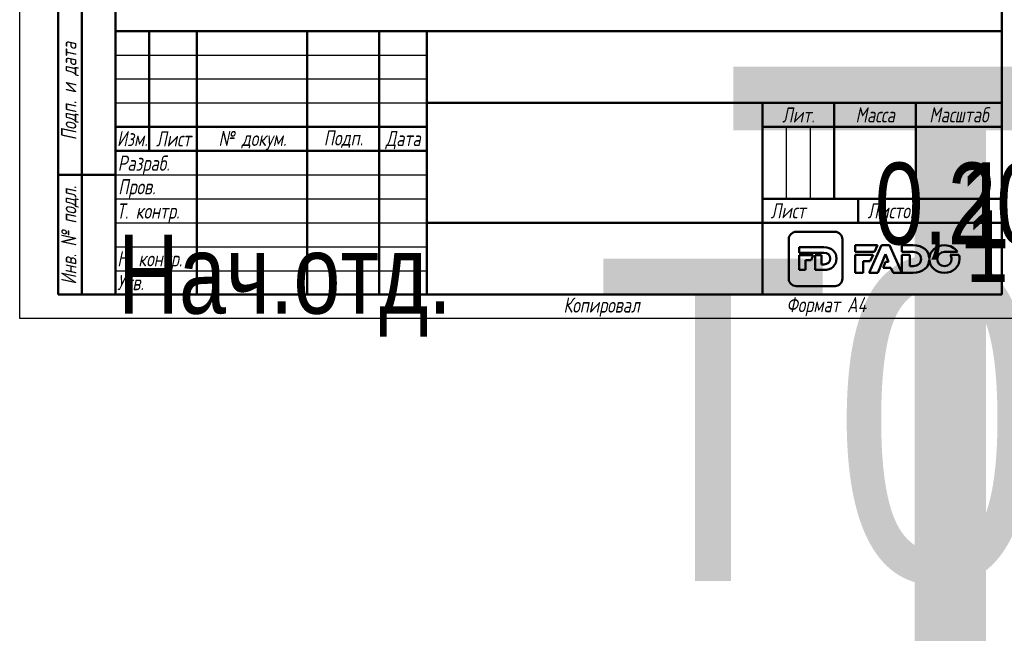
# Model space of a CAD drawing. Header units: millimetres. Extents: x -72 to 688, y -69 to 356.
# Tile 1 of 6: x 0 to 205, y -69 to 62. Entities that reach past the tile are written whole.
import ezdxf
from ezdxf.enums import TextEntityAlignment as Align

# ---------------------------------------------------------------- set-up
doc = ezdxf.new("R2018")
doc.units = ezdxf.units.MM
for name, color, linetype, lineweight in [('Заголовок (ГОСТ)', 7, 'Continuous', 50), ('Кромка (ГОСТ)', 7, 'Continuous', 50), ('Обозначение (ГОСТ)', 7, 'Continuous', 25), ('Эскизная геометрия (ГОСТ)', 7, 'Continuous', 50)]:
    doc.layers.add(name, color=color, linetype=linetype, lineweight=lineweight)
doc.styles.get("Standard").update_dxf_attribs({"font": 'GOST Common Italic.ttf'})
doc.styles.add('Альтернативный текст (ГОСТ)', font='txt', dxfattribs={"width": 0.8})

# ---------------------------------------------------------------- blocks, each defined once
blk = doc.blocks.new('ГОСТ - Доп. графы 1')
at = {"layer": 'Эскизная геометрия (ГОСТ)'}
for p, q in [((-12, 0), (-12, 145)), ((-12, 145), (0, 145)), ((-7, 145), (-7, 0)), ((-12, 110), (-7, 110)), ((-7, 110), (0, 110)), ((-12, 85), (-7, 85)), ((-7, 85), (0, 85)), ((-12, 60), (-7, 60)), ((-7, 60), (0, 60)), ((-12, 25), (-7, 25)), ((-7, 25), (0, 25)), ((0, 0), (-12, 0))]:
    blk.add_line(p, q, dxfattribs=at)
at = {"layer": 'Обозначение (ГОСТ)', "char_height": 3.17, "attachment_point": 5, "rotation": 90, "style": 'Альтернативный текст (ГОСТ)'}
for s, insert, width in [('\\fGOST Common|b0|i1;\\H3.1700;Подп. и дата', (-9.37, 127.41), 34.7679), ('\\fGOST Common|b0|i1;\\H3.1700;Инв. № дубл.', (-8.95, 97.55), 24.8438), ('\\fGOST Common|b0|i1;\\H3.1700;Взам. инв. №', (-9.58, 72.53), 24.8669), ('\\fGOST Common|b0|i1;\\H3.1700;Подп. и дата', (-9.5, 42.47), 35.1486), ('\\fGOST Common|b0|i1;\\H3.1700;Инв. № подл.', (-9.5, 12.41), 24.9618)]:
    blk.add_mtext(s, dxfattribs=dict(at, insert=insert, width=width))
at = {"layer": 'Обозначение (ГОСТ)', "lineweight": 30, "width": 0.8, "flags": 17}
for tag, p in [('Подп._и_дата_2', (-3.53, 127.51)), ('Инв._номер_дубликата', (-3.41, 97.47)), ('Взамен_инв._номера', (-3.46, 72.53)), ('Подп._и_дата_1', (-3.42, 42.35)), ('ИНВЕНТАРНЫЙ_НОМЕР', (-3.33, 12.68))]:
    blk.add_attdef(tag, text='', height=3.17, rotation=90, dxfattribs=at).set_placement(p, align=Align.MIDDLE_CENTER)
blk = doc.blocks.new('Основные надписи ГОСТ - Форма 1')
at = {"layer": 'Заголовок (ГОСТ)'}
for p, q in [((0, 55), (185, 55)), ((0, 0), (0, 55)), ((0, 0), (0, 55)), ((7, 55), (7, 30)), ((17, 55), (17, 0)), ((40, 55), (40, 0)), ((55, 55), (55, 0)), ((65, 55), (65, 0)), ((185, 0), (185, 55)), ((65, 40), (185, 40)), ((135, 40), (135, 0)), ((150, 40), (150, 20)), ((167, 40), (167, 20)), ((0, 35), (65, 35)), ((135, 35), (185, 35)), ((0, 30), (65, 30)), ((135, 20), (185, 20)), ((155, 20), (155, 15)), ((65, 15), (185, 15)), ((185, 0), (0, 0))]:
    blk.add_line(p, q, dxfattribs=at)
at = {"layer": 'Заголовок (ГОСТ)', "linetype": 'Continuous', "lineweight": 25}
for p, q in [((0, 50), (65, 50)), ((0, 45), (65, 45)), ((0, 40), (65, 40)), ((140, 35), (140, 20)), ((145, 35), (145, 20)), ((0, 25), (65, 25)), ((0, 20), (65, 20)), ((0, 15), (65, 15)), ((0, 10), (65, 10)), ((0, 5), (65, 5))]:
    blk.add_line(p, q, dxfattribs=at)
at = {"layer": 'Заголовок (ГОСТ)', "char_height": 3.17, "style": 'Альтернативный текст (ГОСТ)'}
for s, insert, width, attachment_point in [('\\fGOST Common|b0|i1;\\H3.1700;Лит.', (142.52, 37.49), 14.9766, 5), ('\\fGOST Common|b0|i1;\\H3.1700;Масса', (158.55, 37.51), 16.9878, 5), ('\\fGOST Common|b0|i1;\\H3.1700;Масштаб', (176.02, 37.53), 17.8316, 5), ('\\fGOST Common|b0|i1;\\H3.1700;Изм.', (3.5, 32.56), 6.9635, 5), ('\\fGOST Common|b0|i1;\\H3.1700;Лист', (12.1, 32.5), 10.0029, 5), ('\\A0;\\fGOST Common|b0|i1;\\H3.1700;№ докум.', (28.58, 32.16), 22.9069, 5), ('\\fGOST Common|b0|i1;\\H3.1700;Подп.', (47.56, 32.45), 14.879, 5), ('\\fGOST Common|b0|i1;\\H3.1700;Дата', (60.02, 32.24), 9.9614, 5), ('\\fGOST Common|b0|i1;\\H3.1700;Разраб.', (0.47, 27), 16.9971, 4), ('\\fGOST Common|b0|i1;\\H3.1700;Пров.', (0.56, 22.08), 17.0192, 4), ('\\A0;\\fGOST Common|b0|i1;\\H3.1700;Т. контр.', (0.23, 17.01), 16.9554, 4), ('\\fGOST Common|b0|i1;\\H3.1700;Лист', (140.37, 17.5), 10.5071, 5), ('\\fGOST Common|b0|i1;\\H3.1700;Листов', (162.21, 17.5), 14.3668, 5), ('\\A1;', (150.6, 17.54), 8.8313, 5), ('\\fGOST Common|b0|i1;\\H3.1700;Н. контр.', (0.36, 7.05), 16.9999, 4), ('\\fGOST Common|b0|i1;\\H3.1700;Утв.', (0.34, 2.52), 17.0083, 4), ('\\fGOST Common|b0|i1;\\H3.1700;Копировал', (93.48, -0.59), 19.7871, 1)]:
    blk.add_mtext(s, dxfattribs=dict(at, insert=insert, width=width, attachment_point=attachment_point))
at = {"layer": 'Заголовок (ГОСТ)', "lineweight": 30, "flags": 104}
for tag, height, width, p in [('Изм1', 2.89, 0.7, (3.51, 52.52)), ('Лист1', 2.89, 0.7, (12.03, 52.52)), ('Докум1', 2.89, 0.7, (28.54, 52.48)), ('Изм2', 2.89, 0.7, (3.5, 47.52)), ('Лист2', 2.89, 0.7, (12.01, 47.5)), ('Докум2', 2.89, 0.7, (28.53, 47.5)), ('Изм3', 2.89, 0.7, (3.5, 42.5)), ('Лист3', 2.89, 0.7, (12.01, 42.51)), ('Докум3', 2.89, 0.7, (28.51, 42.48)), ('Изм4', 2.89, 0.7, (3.51, 37.5)), ('Лист4', 2.89, 0.7, (12, 37.53)), ('Докум4', 2.89, 0.7, (28.51, 37.52)), ('НАИМЕНОВАНИЕ', 5, 0.8, (100.03, 29.98)), ('Литера', 3.5, 0.8, (137.52, 27.25)), ('Литера2', 3.5, 0.8, (142.51, 27.22)), ('Литера3', 3.5, 0.8, (147.52, 27.21)), ('Масса', 3.5, 0.8, (158.47, 27.53)), ('Масштаб', 3.5, 0.8, (176, 27.6)), ('Тип_документа', 3.17, 0.8, (100.08, 17.56)), ('Листов', 3.17, 0.8, (177.46, 17.58)), ('Материал_Класс', 3.5, 0.9, (100, 7.5))]:
    blk.add_attdef(tag, text='', height=height, dxfattribs=dict(at, width=width)).set_placement(p, align=Align.MIDDLE_CENTER)
for tag, height, width, p in [('Подп1', 2.89, 0.7, (40.01, 52.51)), ('Дата1', 2, 0.7, (55.01, 52.51)), ('Подп2', 2.89, 0.7, (40.01, 47.5)), ('Дата2', 2, 0.7, (55.01, 47.49)), ('Подп3', 2.89, 0.7, (40.01, 42.51)), ('Дата3', 2, 0.7, (55.02, 42.52)), ('Подп4', 2.89, 0.7, (40.01, 37.51)), ('Дата4', 2, 0.7, (55.02, 37.51)), ('АВТОР', 3.17, 0.8, (17.41, 27.49)), ('Разработал_Подп.', 2.89, 0.7, (40.05, 27.51)), ('ДАТА_СОЗДАНИЯ', 2, 0.7, (55.01, 27.51)), ('ПРОВЕРИЛ', 3.17, 0.8, (17.41, 22.53)), ('Проверил_Подп.', 2.89, 0.7, (40.05, 22.52)), ('ДАТА_ПРОВЕРКИ', 2, 0.7, (55.02, 22.51)), ('ТЕХНОЛОГ', 3.17, 0.8, (17.33, 17.54)), ('Технолог_Подп.', 2.89, 0.7, (40.05, 17.51)), ('Технолог_Дата', 2, 0.7, (55.01, 17.5)), ('Должность_руководителя', 3.17, 0.8, (0.52, 12.51)), ('НАЧ._ОТДЕЛА', 3.17, 0.8, (17.46, 12.45)), ('Руководитель_Подп.', 2.89, 0.7, (40.01, 12.5)), ('Руководитель_Дата', 2, 0.7, (55.01, 12.51)), ('НОРМОКОНТРОЛЬ', 3.17, 0.8, (17.37, 7.48)), ('Нормоконтроль_Подп.', 2.89, 0.7, (40.05, 7.52)), ('ДАТА_НОРМОКОНТРОЛЯ', 2, 0.7, (55.02, 7.51)), ('УТВЕРДИЛ', 3.17, 0.8, (17.4, 2.51)), ('Утвердил_Подп.', 2.89, 0.7, (40.05, 2.51)), ('ДАТА_УТВЕРЖДЕНИЯ', 2, 0.7, (55.01, 2.5))]:
    blk.add_attdef(tag, text='', height=height, dxfattribs=dict(at, width=width)).set_placement(p, align=Align.MIDDLE_LEFT)
for tag, height, p in [('ОБОЗНАЧЕНИЕ', 5, (125.33, 47.56)), ('ОРГАНИЗАЦИЯ', 3.5, (160.02, 7.6))]:
    blk.add_attdef(tag, text='', height=height, dxfattribs=at).set_placement(p, align=Align.MIDDLE_CENTER)
at = {"layer": 'Заголовок (ГОСТ)', "lineweight": 30, "width": 0.9, "flags": 104}
for tag, p in [('Материал_Наим.', (133.71, 9.75)), ('Материал_ГОСТ', (134.04, 4.06))]:
    blk.add_attdef(tag, text='', height=3.5, dxfattribs=at).set_placement(p, align=Align.MIDDLE_RIGHT)
blk = doc.blocks.new('Рамки ГОСТ_ граница 297x210')
at = {"layer": 'Кромка (ГОСТ)', "lineweight": 25}
for p, q in [((0, 0), (0, 297)), ((210, 0), (0, 0))]:
    blk.add_line(p, q, dxfattribs=at)
at = {"layer": 'Кромка (ГОСТ)'}
for p, q in [((20, 292), (20, 5)), ((205, 5), (205, 292)), ((20, 5), (205, 5))]:
    blk.add_line(p, q, dxfattribs=at)
at = {"layer": 'Кромка (ГОСТ)', "insert": (160, 4.5), "char_height": 3.17, "attachment_point": 1, "style": 'Альтернативный текст (ГОСТ)'}
blk.add_mtext('\\A1;\\fGOST Common|b0|i1;\\H3.1700;Формат A4', dxfattribs=at)

msp = doc.modelspace()

# ---------------------------------------------------------------- linework, layer by layer
at = {"layer": 'Эскизная геометрия (ГОСТ)', "linetype": 'Continuous'}
for p, q in [((160.505, 16.535), (160.505, 8.364)), ((170.162, 18.108), (162.063, 18.108)), ((171.722, 8.364), (171.722, 16.535)), ((162.71, 14.89), (162.71, 13.741)), ((167.836, 14.89), (162.71, 14.89)), ((162.71, 13.741), (167.856, 13.741)), ((162.71, 13.204), (162.71, 10.161)), ((165.622, 13.204), (162.71, 13.204)), ((165.186, 12.176), (165.622, 13.204)), ((166.027, 13.204), (166.027, 10.161)), ((167.326, 13.204), (166.027, 13.204)), ((167.326, 11.323), (167.326, 13.204)), ((164.009, 10.161), (164.009, 12.176)), ((164.009, 12.176), (165.186, 12.176)), ((167.856, 11.323), (167.326, 11.323)), ((162.71, 10.161), (164.009, 10.161)), ((166.027, 10.161), (167.809, 10.161)), ((162.063, 6.793), (170.162, 6.793))]:
    msp.add_line(p, q, dxfattribs=at)
at = {"layer": 'Эскизная геометрия (ГОСТ)'}
for p, q in [((174.341, 15.304), (174.341, 13.909)), ((178.997, 15.304), (174.341, 15.304)), ((179.882, 15.346), (177.299, 9.565)), ((178.375, 13.909), (178.997, 15.304)), ((181.502, 15.346), (179.882, 15.346)), ((184.085, 9.565), (181.502, 15.346)), ((184.085, 15.303), (184.085, 13.909)), ((186.426, 15.303), (184.085, 15.303)), ((174.341, 13.909), (178.375, 13.909)), ((174.341, 13.29), (174.341, 9.564)), ((178.098, 13.29), (174.341, 13.29)), ((177.512, 11.979), (178.098, 13.29)), ((179.066, 9.565), (180.68, 13.459)), ((180.68, 13.459), (181.355, 11.827)), ((184.085, 13.909), (186.452, 13.909)), ((185.766, 13.29), (184.085, 13.29)), ((184.085, 13.29), (184.085, 9.566)), ((185.766, 10.975), (185.766, 13.29)), ((189.851, 12.543), (189.847, 12.543)), ((189.847, 12.35), (189.849, 12.35)), ((192.989, 13.922), (195.708, 13.922)), ((196.008, 13.285), (194.227, 13.285)), ((176.022, 9.564), (176.022, 11.979)), ((176.022, 11.979), (177.512, 11.979)), ((180.699, 11.827), (180.191, 10.589)), ((180.191, 10.589), (181.841, 10.589)), ((181.355, 11.827), (180.699, 11.827)), ((181.841, 10.589), (182.282, 9.565)), ((186.452, 10.975), (185.766, 10.975)), ((174.341, 9.564), (176.022, 9.564)), ((177.299, 9.565), (179.066, 9.565)), ((182.282, 9.565), (184.085, 9.565)), ((184.085, 9.566), (186.391, 9.566))]:
    msp.add_line(p, q, dxfattribs=at)
at = {"layer": 'Эскизная геометрия (ГОСТ)', "linetype": 'Continuous'}
for points in [[(162.063, 18.108), (161.204, 18.108), (160.505, 17.403), (160.505, 16.535)], [(171.722, 16.535), (171.722, 17.403), (171.023, 18.108), (170.162, 18.108)], [(170.481, 12.539), (170.481, 13.917), (169.51, 14.89), (167.836, 14.89)], [(167.809, 10.161), (169.496, 10.161), (170.481, 11.175), (170.481, 12.539)], [(167.856, 13.741), (168.633, 13.741), (169.149, 13.289), (169.149, 12.532)], [(169.149, 12.532), (169.149, 11.757), (168.633, 11.323), (167.856, 11.323)], [(160.505, 8.364), (160.505, 7.496), (161.204, 6.793), (162.063, 6.793)], [(170.162, 6.793), (171.023, 6.793), (171.722, 7.496), (171.722, 8.364)]]:
    msp.add_open_spline(points, degree=3, dxfattribs=at)
at = {"layer": 'Эскизная геометрия (ГОСТ)'}
for points in [[(189.847, 12.543), (189.801, 14.167), (188.552, 15.303), (186.426, 15.303)], [(193.003, 15.304), (191.244, 15.304), (189.914, 14.079), (189.851, 12.543)], [(195.708, 13.922), (195.174, 14.754), (194.19, 15.304), (193.003, 15.304)], [(186.391, 9.566), (188.53, 9.566), (189.796, 10.745), (189.847, 12.35)], [(186.452, 13.909), (187.456, 13.909), (188.124, 13.361), (188.124, 12.443)], [(188.124, 12.443), (188.124, 11.5), (187.456, 10.975), (186.452, 10.975)], [(189.849, 12.35), (189.892, 10.784), (191.214, 9.554), (192.989, 9.554)], [(191.511, 12.429), (191.511, 13.243), (192.103, 13.922), (192.989, 13.922)], [(193.003, 10.937), (192.12, 10.937), (191.511, 11.631), (191.511, 12.429)], [(192.989, 9.554), (194.791, 9.554), (196.144, 10.842), (196.144, 12.429)], [(194.49, 12.429), (194.49, 11.616), (193.898, 10.937), (193.003, 10.937)], [(194.227, 13.285), (194.396, 13.04), (194.49, 12.742), (194.49, 12.429)], [(196.144, 12.429), (196.144, 12.728), (196.097, 13.015), (196.008, 13.285)]]:
    msp.add_open_spline(points, degree=3, dxfattribs=at)

# ---------------------------------------------------------------- block references
for name, p in [('Рамки ГОСТ_ граница 297x210', (0, 0)), ('ГОСТ - Доп. графы 1', (20, 5))]:
    msp.add_blockref(name, p)
ref = msp.add_blockref('Основные надписи ГОСТ - Форма 1', (20, 5))
lines = msp.add_mtext('\\W0.8000;Нач.отд.', dxfattribs={"layer": 'Заголовок (ГОСТ)', "insert": (20.522, 17.514), "char_height": 16.47596, "attachment_point": 1})
ref.add_attrib('Должность_руководителя', '', (20.522, 17.514), dxfattribs={"flags": 104}).embed_mtext(lines)
lines = msp.add_mtext('\\W0.8000;', dxfattribs={"layer": 'Заголовок (ГОСТ)', "insert": (37.411, 32.488), "char_height": 22.5926, "attachment_point": 1})
ref.add_attrib('АВТОР', '', (37.411, 32.488), dxfattribs={"flags": 104}).embed_mtext(lines)
lines = msp.add_mtext('\\W0.8000;', dxfattribs={"layer": 'Заголовок (ГОСТ)', "insert": (37.408, 27.526), "char_height": 22.5517, "attachment_point": 1})
ref.add_attrib('ПРОВЕРИЛ', '', (37.408, 27.526), dxfattribs={"flags": 104}).embed_mtext(lines)
lines = msp.add_mtext('\\W0.8000;', dxfattribs={"layer": 'Заголовок (ГОСТ)', "insert": (37.334, 22.543), "char_height": 22.671, "attachment_point": 1})
ref.add_attrib('ТЕХНОЛОГ', '', (37.334, 22.543), dxfattribs={"flags": 104}).embed_mtext(lines)
lines = msp.add_mtext('\\W0.8000;', dxfattribs={"layer": 'Заголовок (ГОСТ)', "insert": (37.462, 17.446), "char_height": 22.555, "attachment_point": 1})
ref.add_attrib('НАЧ._ОТДЕЛА', '', (37.462, 17.446), dxfattribs={"flags": 104}).embed_mtext(lines)
lines = msp.add_mtext('\\W0.8000;', dxfattribs={"layer": 'Заголовок (ГОСТ)', "insert": (37.375, 12.481), "char_height": 22.669, "attachment_point": 1})
ref.add_attrib('НОРМОКОНТРОЛЬ', '', (37.375, 12.481), dxfattribs={"flags": 104}).embed_mtext(lines)
lines = msp.add_mtext('\\W0.8000;', dxfattribs={"layer": 'Заголовок (ГОСТ)', "insert": (37.401, 7.507), "char_height": 22.613, "attachment_point": 1})
ref.add_attrib('УТВЕРДИЛ', '', (37.401, 7.507), dxfattribs={"flags": 104}).embed_mtext(lines)
lines = msp.add_mtext('T03', dxfattribs={"layer": 'Заголовок (ГОСТ)', "insert": (145.326, 52.559), "char_height": 119.843, "attachment_point": 1})
ref.add_attrib('ОБОЗНАЧЕНИЕ', '', (145.326, 52.559), dxfattribs={"flags": 104}).embed_mtext(lines)
lines = msp.add_mtext('\\W0.8000;', dxfattribs={"layer": 'Заголовок (ГОСТ)', "insert": (120.031, 34.975), "char_height": 69.6093, "attachment_point": 1})
ref.add_attrib('НАИМЕНОВАНИЕ', '', (120.031, 34.975), dxfattribs={"flags": 104}).embed_mtext(lines)
lines = msp.add_mtext('\\W0.8000;', dxfattribs={"layer": 'Заголовок (ГОСТ)', "insert": (120.078, 22.558), "char_height": 69.7033, "attachment_point": 1})
ref.add_attrib('Тип_документа', '', (120.078, 22.558), dxfattribs={"flags": 104}).embed_mtext(lines)
lines = msp.add_mtext('\\W0.9000;T03 18.03.2020', dxfattribs={"layer": 'Заголовок (ГОСТ)', "insert": (120, 12.5), "char_height": 67.25762, "attachment_point": 1})
ref.add_attrib('Материал_Класс', '', (120, 12.5), dxfattribs={"flags": 104}).embed_mtext(lines)
lines = msp.add_mtext('\\W0.9000;', dxfattribs={"layer": 'Заголовок (ГОСТ)', "insert": (153.707, 14.751), "char_height": 66.9754, "attachment_point": 1})
ref.add_attrib('Материал_Наим.', '', (153.707, 14.751), dxfattribs={"flags": 104}).embed_mtext(lines)
lines = msp.add_mtext('\\W0.9000;', dxfattribs={"layer": 'Заголовок (ГОСТ)', "insert": (154.04, 9.057), "char_height": 66.7532, "attachment_point": 1})
ref.add_attrib('Материал_ГОСТ', '', (154.04, 9.057), dxfattribs={"flags": 104}).embed_mtext(lines)
lines = msp.add_mtext('\\W0.8000;', dxfattribs={"layer": 'Заголовок (ГОСТ)', "insert": (157.52, 32.251), "char_height": 5.0288, "attachment_point": 1})
ref.add_attrib('Литера', '', (157.52, 32.251), dxfattribs={"flags": 104}).embed_mtext(lines)
lines = msp.add_mtext('\\W0.8000;', dxfattribs={"layer": 'Заголовок (ГОСТ)', "insert": (162.512, 32.221), "char_height": 5.0288, "attachment_point": 1})
ref.add_attrib('Литера2', '', (162.512, 32.221), dxfattribs={"flags": 104}).embed_mtext(lines)
lines = msp.add_mtext('\\W0.8000;', dxfattribs={"layer": 'Заголовок (ГОСТ)', "insert": (167.518, 32.211), "char_height": 5.017, "attachment_point": 1})
ref.add_attrib('Литера3', '', (167.518, 32.211), dxfattribs={"flags": 104}).embed_mtext(lines)
lines = msp.add_mtext('\\W0.8000;0,205', dxfattribs={"layer": 'Заголовок (ГОСТ)', "insert": (178.469, 32.533), "char_height": 17.04355, "attachment_point": 1})
ref.add_attrib('Масса', '', (178.469, 32.533), dxfattribs={"flags": 104}).embed_mtext(lines)
lines = msp.add_mtext('\\W0.8000;1 : 1', dxfattribs={"layer": 'Заголовок (ГОСТ)', "insert": (195.997, 32.603), "char_height": 17.94756, "attachment_point": 1})
ref.add_attrib('Масштаб', '', (195.997, 32.603), dxfattribs={"flags": 104}).embed_mtext(lines)
lines = msp.add_mtext('\\W0.8000;1', dxfattribs={"layer": 'Заголовок (ГОСТ)', "insert": (197.459, 22.579), "char_height": 14.9653, "attachment_point": 1})
ref.add_attrib('Листов', '', (197.459, 22.579), dxfattribs={"flags": 104}).embed_mtext(lines)
lines = msp.add_mtext('\\W0.7000;', dxfattribs={"layer": 'Заголовок (ГОСТ)', "insert": (75.012, 57.513), "char_height": 9.9845, "attachment_point": 1})
ref.add_attrib('Дата1', '', (75.012, 57.513), dxfattribs={"flags": 104}).embed_mtext(lines)
lines = msp.add_mtext('\\W0.7000;', dxfattribs={"layer": 'Заголовок (ГОСТ)', "insert": (75.012, 52.491), "char_height": 9.9845, "attachment_point": 1})
ref.add_attrib('Дата2', '', (75.012, 52.491), dxfattribs={"flags": 104}).embed_mtext(lines)
lines = msp.add_mtext('\\W0.7000;', dxfattribs={"layer": 'Заголовок (ГОСТ)', "insert": (75.023, 47.521), "char_height": 9.9712, "attachment_point": 1})
ref.add_attrib('Дата3', '', (75.023, 47.521), dxfattribs={"flags": 104}).embed_mtext(lines)
lines = msp.add_mtext('\\W0.7000;', dxfattribs={"layer": 'Заголовок (ГОСТ)', "insert": (75.023, 42.509), "char_height": 9.9886, "attachment_point": 1})
ref.add_attrib('Дата4', '', (75.023, 42.509), dxfattribs={"flags": 104}).embed_mtext(lines)
lines = msp.add_mtext('\\W0.7000;', dxfattribs={"layer": 'Заголовок (ГОСТ)', "insert": (75.009, 32.511), "char_height": 9.9804, "attachment_point": 1})
ref.add_attrib('ДАТА_СОЗДАНИЯ', '', (75.009, 32.511), dxfattribs={"flags": 104}).embed_mtext(lines)
lines = msp.add_mtext('\\W0.7000;', dxfattribs={"layer": 'Заголовок (ГОСТ)', "insert": (75.022, 27.51), "char_height": 9.9577, "attachment_point": 1})
ref.add_attrib('ДАТА_ПРОВЕРКИ', '', (75.022, 27.51), dxfattribs={"flags": 104}).embed_mtext(lines)
lines = msp.add_mtext('\\W0.7000;', dxfattribs={"layer": 'Заголовок (ГОСТ)', "insert": (75.015, 22.503), "char_height": 9.9863, "attachment_point": 1})
ref.add_attrib('Технолог_Дата', '', (75.015, 22.503), dxfattribs={"flags": 104}).embed_mtext(lines)
lines = msp.add_mtext('\\W0.7000;', dxfattribs={"layer": 'Заголовок (ГОСТ)', "insert": (75.01, 17.509), "char_height": 9.9902, "attachment_point": 1})
ref.add_attrib('Руководитель_Дата', '', (75.01, 17.509), dxfattribs={"flags": 104}).embed_mtext(lines)
lines = msp.add_mtext('\\W0.7000;', dxfattribs={"layer": 'Заголовок (ГОСТ)', "insert": (75.024, 12.511), "char_height": 9.9825, "attachment_point": 1})
ref.add_attrib('ДАТА_НОРМОКОНТРОЛЯ', '', (75.024, 12.511), dxfattribs={"flags": 104}).embed_mtext(lines)
lines = msp.add_mtext('\\W0.7000;', dxfattribs={"layer": 'Заголовок (ГОСТ)', "insert": (75.009, 7.498), "char_height": 9.9968, "attachment_point": 1})
ref.add_attrib('ДАТА_УТВЕРЖДЕНИЯ', '', (75.009, 7.498), dxfattribs={"flags": 104}).embed_mtext(lines)
lines = msp.add_mtext('\\W0.7000;', dxfattribs={"layer": 'Заголовок (ГОСТ)', "insert": (60.014, 57.512), "char_height": 14.92, "attachment_point": 1})
ref.add_attrib('Подп1', '', (60.014, 57.512), dxfattribs={"flags": 104}).embed_mtext(lines)
lines = msp.add_mtext('\\W0.7000;', dxfattribs={"layer": 'Заголовок (ГОСТ)', "insert": (60.014, 52.503), "char_height": 14.9856, "attachment_point": 1})
ref.add_attrib('Подп2', '', (60.014, 52.503), dxfattribs={"flags": 104}).embed_mtext(lines)
lines = msp.add_mtext('\\W0.7000;', dxfattribs={"layer": 'Заголовок (ГОСТ)', "insert": (60.014, 47.515), "char_height": 14.9856, "attachment_point": 1})
ref.add_attrib('Подп3', '', (60.014, 47.515), dxfattribs={"flags": 104}).embed_mtext(lines)
lines = msp.add_mtext('\\W0.7000;', dxfattribs={"layer": 'Заголовок (ГОСТ)', "insert": (60.014, 42.506), "char_height": 14.9659, "attachment_point": 1})
ref.add_attrib('Подп4', '', (60.014, 42.506), dxfattribs={"flags": 104}).embed_mtext(lines)
lines = msp.add_mtext('\\W0.7000;', dxfattribs={"layer": 'Заголовок (ГОСТ)', "insert": (60.045, 32.514), "char_height": 14.9596, "attachment_point": 1})
ref.add_attrib('Разработал_Подп.', '', (60.045, 32.514), dxfattribs={"flags": 104}).embed_mtext(lines)
lines = msp.add_mtext('\\W0.7000;', dxfattribs={"layer": 'Заголовок (ГОСТ)', "insert": (60.045, 27.525), "char_height": 14.9397, "attachment_point": 1})
ref.add_attrib('Проверил_Подп.', '', (60.045, 27.525), dxfattribs={"flags": 104}).embed_mtext(lines)
lines = msp.add_mtext('\\W0.7000;', dxfattribs={"layer": 'Заголовок (ГОСТ)', "insert": (60.045, 22.515), "char_height": 14.9397, "attachment_point": 1})
ref.add_attrib('Технолог_Подп.', '', (60.045, 22.515), dxfattribs={"flags": 104}).embed_mtext(lines)
lines = msp.add_mtext('\\W0.7000;', dxfattribs={"layer": 'Заголовок (ГОСТ)', "insert": (60.005, 17.505), "char_height": 14.9795, "attachment_point": 1})
ref.add_attrib('Руководитель_Подп.', '', (60.005, 17.505), dxfattribs={"flags": 104}).embed_mtext(lines)
lines = msp.add_mtext('\\W0.7000;', dxfattribs={"layer": 'Заголовок (ГОСТ)', "insert": (60.045, 12.515), "char_height": 14.9397, "attachment_point": 1})
ref.add_attrib('Нормоконтроль_Подп.', '', (60.045, 12.515), dxfattribs={"flags": 104}).embed_mtext(lines)
lines = msp.add_mtext('\\W0.7000;', dxfattribs={"layer": 'Заголовок (ГОСТ)', "insert": (60.045, 7.505), "char_height": 14.9596, "attachment_point": 1})
ref.add_attrib('Утвердил_Подп.', '', (60.045, 7.505), dxfattribs={"flags": 104}).embed_mtext(lines)
lines = msp.add_mtext('\\W0.7000;', dxfattribs={"layer": 'Заголовок (ГОСТ)', "insert": (48.542, 57.483), "char_height": 22.947, "attachment_point": 1})
ref.add_attrib('Докум1', '', (48.542, 57.483), dxfattribs={"flags": 104}).embed_mtext(lines)
lines = msp.add_mtext('\\W0.7000;', dxfattribs={"layer": 'Заголовок (ГОСТ)', "insert": (48.526, 52.497), "char_height": 22.9782, "attachment_point": 1})
ref.add_attrib('Докум2', '', (48.526, 52.497), dxfattribs={"flags": 104}).embed_mtext(lines)
lines = msp.add_mtext('\\W0.7000;', dxfattribs={"layer": 'Заголовок (ГОСТ)', "insert": (48.51, 47.479), "char_height": 22.947, "attachment_point": 1})
ref.add_attrib('Докум3', '', (48.51, 47.479), dxfattribs={"flags": 104}).embed_mtext(lines)
lines = msp.add_mtext('\\W0.7000;', dxfattribs={"layer": 'Заголовок (ГОСТ)', "insert": (48.515, 42.52), "char_height": 22.9741, "attachment_point": 1})
ref.add_attrib('Докум4', '', (48.515, 42.52), dxfattribs={"flags": 104}).embed_mtext(lines)
lines = msp.add_mtext('\\W0.7000;', dxfattribs={"layer": 'Заголовок (ГОСТ)', "insert": (32.031, 57.516), "char_height": 9.9931, "attachment_point": 1})
ref.add_attrib('Лист1', '', (32.031, 57.516), dxfattribs={"flags": 104}).embed_mtext(lines)
lines = msp.add_mtext('\\W0.7000;', dxfattribs={"layer": 'Заголовок (ГОСТ)', "insert": (32.012, 52.504), "char_height": 9.9781, "attachment_point": 1})
ref.add_attrib('Лист2', '', (32.012, 52.504), dxfattribs={"flags": 104}).embed_mtext(lines)
lines = msp.add_mtext('\\W0.7000;', dxfattribs={"layer": 'Заголовок (ГОСТ)', "insert": (32.012, 47.508), "char_height": 9.9781, "attachment_point": 1})
ref.add_attrib('Лист3', '', (32.012, 47.508), dxfattribs={"flags": 104}).embed_mtext(lines)
lines = msp.add_mtext('\\W0.7000;', dxfattribs={"layer": 'Заголовок (ГОСТ)', "insert": (32.004, 42.526), "char_height": 9.9936, "attachment_point": 1})
ref.add_attrib('Лист4', '', (32.004, 42.526), dxfattribs={"flags": 104}).embed_mtext(lines)
lines = msp.add_mtext('\\W0.7000;', dxfattribs={"layer": 'Заголовок (ГОСТ)', "insert": (23.513, 57.516), "char_height": 7.004, "attachment_point": 1})
ref.add_attrib('Изм1', '', (23.513, 57.516), dxfattribs={"flags": 104}).embed_mtext(lines)
lines = msp.add_mtext('\\W0.7000;', dxfattribs={"layer": 'Заголовок (ГОСТ)', "insert": (23.504, 52.521), "char_height": 6.9877, "attachment_point": 1})
ref.add_attrib('Изм2', '', (23.504, 52.521), dxfattribs={"flags": 104}).embed_mtext(lines)
lines = msp.add_mtext('\\W0.7000;', dxfattribs={"layer": 'Заголовок (ГОСТ)', "insert": (23.504, 47.5), "char_height": 7.0203, "attachment_point": 1})
ref.add_attrib('Изм3', '', (23.504, 47.5), dxfattribs={"flags": 104}).embed_mtext(lines)
lines = msp.add_mtext('\\W0.7000;', dxfattribs={"layer": 'Заголовок (ГОСТ)', "insert": (23.513, 42.504), "char_height": 7.004, "attachment_point": 1})
ref.add_attrib('Изм4', '', (23.513, 42.504), dxfattribs={"flags": 104}).embed_mtext(lines)

doc.saveas('drawing.dxf')
